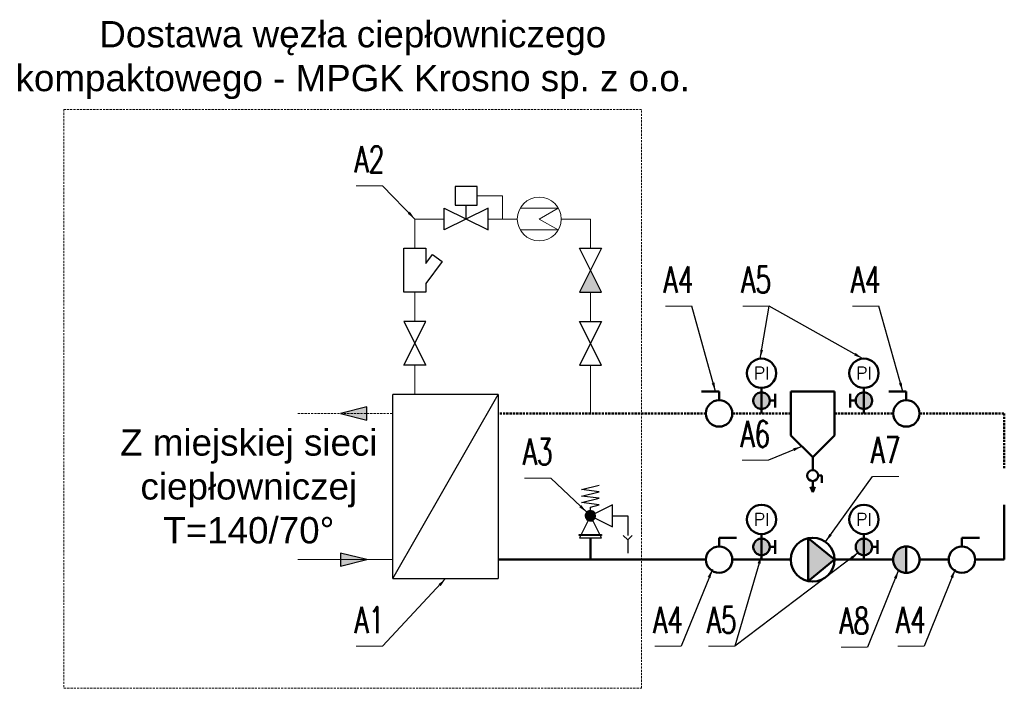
# Model space of a CAD drawing. Header units: centimetres. Extents: x -492 to 10898, y 46 to 4576.
# Tile 7 of 8: x 5096 to 5769, y 4119 to 4576. Entities that reach past the tile are written whole.
import ezdxf
from ezdxf.enums import TextEntityAlignment as Align

# ---------------------------------------------------------------- set-up
doc = ezdxf.new("R2010")
doc.units = ezdxf.units.CM
doc.header["$LTSCALE"] = 3
doc.linetypes.add('DASHED', pattern=[0.75, 0.5, -0.25])
for name, color, linetype, lineweight in [('2DH_DESC', 7, 'Continuous', 9), ('2DH_OBJ', 41, 'Continuous', 25), ('2DH_PLS', 252, 'Continuous', 25), ('2DH_PLS_p', 170, 'DASHED', 50), ('2DH_PLS_z', 240, 'Continuous', 50), ('2DH_PLS_zw', 100, 'Continuous', 50), ('_Opis', 7, 'Continuous', 5)]:
    doc.layers.add(name, color=color, linetype=linetype, lineweight=lineweight)
doc.styles.add('CP_ATTR', font='romans.shx')
doc.styles.get("Standard").update_dxf_attribs({"font": 'arial.ttf'})
doc.dimstyles.new('ISO-CP', dxfattribs={"dimtxt": 2.5, "dimasz": 2.5, "dimexe": 1.25, "dimexo": 0.625, "dimtad": 1, "dimtxsty": 'Standard', "dimcen": 2.5, "dimadec": 0, "dimazin": 0, "dimtfac": 1, "dimtmove": 0, "dimatfit": 3, "dimfxl": 1, "dimarcsym": 0})

# ---------------------------------------------------------------- blocks, each defined once
blk = doc.blocks.new('CPHS_186')
blk.add_hatch(color=256).paths.add_polyline_path([(0.3, 0), (-0.3, 0.15), (-0.3, -0.15)])
for p, q in [((-0.3, 0.15), (0.3, 0)), ((-0.3, -0.15), (-0.3, 0.15)), ((0.3, 0), (-0.3, -0.15))]:
    blk.add_line(p, q)
at = {"linetype": 'ByBlock', "style": 'CP_ATTR', "flags": 9}
for tag, height, p in [('VAL', 0.025, (-0.093997, 0.034416)), ('TEMPERATURE', 0.00005, (-0.091948, -0.018461)), ('CHARACTER', 0.00005, (-0.091948, -0.018392)), ('ORDER-NO', 0.00005, (-0.091948, -0.018653)), ('NAME', 0.00005, (-0.091948, -0.018275)), ('FLOW', 0.00005, (-0.091948, -0.018333)), ('NUMBER', 0.00005, (-0.091948, -0.01852)), ('PRODUCT-TYPE', 0.00005, (-0.091948, -0.018585)), ('OTHER', 0.00005, (-0.091758, -0.018275)), ('PN', 0.00005, (-0.091761, -0.018333)), ('PRODUCER', 0.00005, (-0.09167, -0.018333)), ('VOLTAGE', 0.00005, (-0.091579, -0.018523)), ('ARTICLE', 0.00005, (-0.091553, -0.018264)), ('WEIGHT', 0.00005, (-0.091522, -0.018395)), ('GROUP', 0.00005, (-0.091511, -0.01846)), ('POWER', 0.00005, (-0.09151, -0.018661)), ('DN', 0.00005, (-0.091365, -0.018594))]:
    blk.add_attdef(tag, text='', height=height, dxfattribs=at).set_placement(p, align=Align.MIDDLE_LEFT)
blk = doc.blocks.new('CPHS_223b')
for p, q in [((-0.8, -0.1), (-0.8, 2.7)), ((0.8, 2.7), (-0.8, 2.7)), ((-0.8, -0.1), (0.8, 2.7)), ((0.8, 2.7), (0.8, -0.1)), ((-0.8, -0.1), (0.8, -0.1))]:
    blk.add_line(p, q)
at = {"linetype": 'ByBlock', "style": 'CP_ATTR', "flags": 9}
for tag, p in [('TEMPERATURE', (-0.091948, 1.281539)), ('CHARACTER', (-0.091948, 1.281608)), ('ORDER-NO', (-0.091948, 1.281347)), ('NAME', (-0.091948, 1.281725)), ('FLOW', (-0.091948, 1.281667)), ('NUMBER', (-0.091948, 1.28148)), ('PRODUCT-TYPE', (-0.091948, 1.281415)), ('OTHER', (-0.091758, 1.281725)), ('PN', (-0.091761, 1.281667)), ('PRODUCER', (-0.09167, 1.281667)), ('VOLTAGE', (-0.091579, 1.281477)), ('ARTICLE', (-0.091553, 1.281736)), ('WEIGHT', (-0.091522, 1.281605)), ('GROUP', (-0.091511, 1.28154)), ('POWER', (-0.09151, 1.281339)), ('DN', (-0.091365, 1.281406))]:
    blk.add_attdef(tag, text='', height=0.00005, dxfattribs=at).set_placement(p, align=Align.MIDDLE_LEFT)
blk = doc.blocks.new('CPHS_DSD04L_NUM_569au3r')
blk.add_line((-0.5, 0), (0.5, 0))
at = {"linetype": 'ByBlock', "style": 'CP_ATTR', "width": 0.7, "flags": 12}
for tag, p in [('NUMBER', (0, 1)), ('DESCRIPTION1', (0, -0.8)), ('DESCRIPTION2', (0, -2.4))]:
    blk.add_attdef(tag, text='', height=1, dxfattribs=at).set_placement(p, align=Align.MIDDLE)
at = {"linetype": 'ByBlock', "style": 'CP_ATTR', "flags": 9}
blk.add_attdef('VAL', text='', height=0.0002, dxfattribs=at).set_placement((-0.037, -0.073), align=Align.MIDDLE_LEFT)
blk = doc.blocks.new('CPKL_007')
for p, q in [((0.25, 0.74), (-0.25, 0.74)), ((-0.25, 0.74), (-0.25, 0.315)), ((0.25, 0.315), (0.25, 0.74)), ((-0.5, 0.25), (0.5, -0.25)), ((0.5, 0.25), (-0.5, -0.25)), ((-0.5, -0.25), (-0.5, 0.25)), ((-0.25, 0.315), (0.25, 0.315)), ((0, 0), (0, 0.315)), ((0.5, -0.25), (0.5, 0.25))]:
    blk.add_line(p, q)
at = {"linetype": 'ByBlock', "style": 'CP_ATTR', "flags": 9}
for tag, p in [('VOLTAGE', (-0.000458, -0.000093)), ('ARTICLE', (-0.000458, -0.000091)), ('WEIGHT', (-0.000458, -0.000092)), ('TEMPERATURE', (-0.00046, -0.000092)), ('CHARACTER', (-0.00046, -0.000092)), ('ORDER-NO', (-0.00046, -0.000093)), ('QUANTITY', (-0.00046, -0.000094)), ('OTHER', (-0.000459, -0.000091)), ('GROUP', (-0.000458, -0.000092)), ('FLOW', (-0.00046, -0.000092)), ('PRODUCT-TYPE', (-0.00046, -0.000093)), ('EQUIPMENT', (-0.00046, -0.000094)), ('NAME', (-0.00046, -0.000091)), ('NUMBER', (-0.00046, -0.000093)), ('PN', (-0.000459, -0.000092)), ('PRODUCER', (-0.000458, -0.000092)), ('POWER', (-0.000458, -0.000093)), ('PRICE', (-0.000457, -0.000094)), ('DN', (-0.000457, -0.000093))]:
    blk.add_attdef(tag, text='', height=0.2, dxfattribs=at).set_placement(p, align=Align.MIDDLE_LEFT)
blk = doc.blocks.new('CPHS_031')
for p, q in [((0.5, 0.25), (-0.5, -0.25)), ((-0.5, -0.25), (-0.5, 0.25)), ((-0.5, 0.25), (0.5, -0.25)), ((0.5, -0.25), (0.5, 0.25))]:
    blk.add_line(p, q)
blk.add_solid([(0.5, -0.25), (0, 0), (0.5, 0.25)])
at = {"linetype": 'ByBlock', "style": 'CP_ATTR', "flags": 9}
for tag, p in [('TEMPERATURE', (-0.091948, -0.018461)), ('CHARACTER', (-0.091948, -0.018392)), ('ORDER-NO', (-0.091948, -0.018653)), ('NAME', (-0.091948, -0.018275)), ('FLOW', (-0.091948, -0.018333)), ('NUMBER', (-0.091948, -0.01852)), ('PRODUCT-TYPE', (-0.091948, -0.018585)), ('OTHER', (-0.091758, -0.018275)), ('PN', (-0.091761, -0.018333)), ('PRODUCER', (-0.09167, -0.018333)), ('VOLTAGE', (-0.091579, -0.018523)), ('ARTICLE', (-0.091553, -0.018264)), ('WEIGHT', (-0.091522, -0.018395)), ('GROUP', (-0.091511, -0.01846)), ('POWER', (-0.09151, -0.018661)), ('DN', (-0.091365, -0.018594))]:
    blk.add_attdef(tag, text='', height=0.00005, dxfattribs=at).set_placement(p, align=Align.MIDDLE_LEFT)
blk = doc.blocks.new('CPHS_001')
for p, q in [((-0.5, 0.25), (0.5, -0.25)), ((0.5, 0.25), (-0.5, -0.25)), ((-0.5, -0.25), (-0.5, 0.25)), ((0.5, -0.25), (0.5, 0.25))]:
    blk.add_line(p, q)
at = {"linetype": 'ByBlock', "style": 'CP_ATTR', "flags": 9}
for tag, p in [('TEMPERATURE', (-0.091948, -0.018461)), ('CHARACTER', (-0.091948, -0.018392)), ('ORDER-NO', (-0.091948, -0.018653)), ('NAME', (-0.091948, -0.018275)), ('FLOW', (-0.091948, -0.018333)), ('NUMBER', (-0.091948, -0.01852)), ('PRODUCT-TYPE', (-0.091948, -0.018585)), ('OTHER', (-0.091758, -0.018275)), ('PN', (-0.091761, -0.018333)), ('PRODUCER', (-0.09167, -0.018333)), ('VOLTAGE', (-0.091579, -0.018523)), ('ARTICLE', (-0.091553, -0.018264)), ('WEIGHT', (-0.091522, -0.018395)), ('GROUP', (-0.091511, -0.01846)), ('POWER', (-0.09151, -0.018661)), ('DN', (-0.091365, -0.018594))]:
    blk.add_attdef(tag, text='', height=0.00005, dxfattribs=at).set_placement(p, align=Align.MIDDLE_LEFT)
blk = doc.blocks.new('CPHS_190')
for p, q in [((-0.5, -0.25), (-0.5, 0.25)), ((-0.5, 0.25), (0.5, 0.25)), ((0.5, 0.25), (0.5, -0.25)), ((-0.304574, -0.25), (-0.5, -0.25)), ((0.195406, -0.620581), (-0.304574, -0.25)), ((0.15, -0.25), (0.356586, -0.40312)), ((0.5, -0.25), (0.15, -0.25)), ((0.356586, -0.40312), (0.195406, -0.620581))]:
    blk.add_line(p, q)
at = {"linetype": 'ByBlock', "style": 'CP_ATTR', "flags": 9}
for tag, p in [('TEMPERATURE', (-0.091948, -0.018461)), ('CHARACTER', (-0.091948, -0.018392)), ('ORDER-NO', (-0.091948, -0.018653)), ('NAME', (-0.091948, -0.018275)), ('FLOW', (-0.091948, -0.018333)), ('NUMBER', (-0.091948, -0.01852)), ('PRODUCT-TYPE', (-0.091948, -0.018585)), ('OTHER', (-0.091758, -0.018275)), ('PN', (-0.091761, -0.018333)), ('PRODUCER', (-0.09167, -0.018333)), ('VOLTAGE', (-0.091579, -0.018523)), ('ARTICLE', (-0.091553, -0.018264)), ('WEIGHT', (-0.091522, -0.018395)), ('GROUP', (-0.091511, -0.01846)), ('POWER', (-0.09151, -0.018661)), ('DN', (-0.091365, -0.018594))]:
    blk.add_attdef(tag, text='', height=0.00005, dxfattribs=at).set_placement(p, align=Align.MIDDLE_LEFT)
blk = doc.blocks.new('CPHS_856')
h = blk.add_hatch(color=256)
h.paths.add_polyline_path([(-0.053, -0.106), (0, 0), (0.053, -0.105), (0.037, -0.112), (0.007, -0.118), (-0.024, -0.116)])
h.paths.add_polyline_path([(0, 0), (0.106, -0.053), (0.089, -0.079), (0.065, -0.099), (0.053, -0.105)])
h.paths.add_polyline_path([(0, 0), (0.105, 0.053), (0.112, 0.037), (0.118, 0.007), (0.116, -0.024), (0.106, -0.053)])
h.paths.add_polyline_path([(0, 0), (0, 0.118), (0.024, 0.116), (0.053, 0.106), (0.079, 0.089), (0.099, 0.065), (0.105, 0.053)])
h.paths.add_polyline_path([(-0.053, -0.106), (-0.079, -0.089), (-0.099, -0.065), (-0.112, -0.037), (-0.118, -0.007), (-0.116, 0.024), (-0.106, 0.053), (-0.089, 0.079), (-0.065, 0.099), (-0.037, 0.112), (-0.007, 0.118), (0, 0.118), (0, 0)])
h = blk.add_hatch(color=256)
h.paths.add_polyline_path([(-0.255, -0.45), (-0.255, -0.43), (-0.215, -0.43), (-0.225, -0.45)])
h.paths.add_polyline_path([(-0.225, -0.45), (-0.215, -0.43), (0.215, -0.43), (0.225, -0.45)])
h.paths.add_polyline_path([(0.215, -0.43), (0.256, -0.43), (0.256, -0.45), (0.225, -0.45)])
for p, q in [((-0.2, 0.6), (0.2, 0.7)), ((0.2, 0.55), (-0.2, 0.6)), ((-0.2, 0.45), (0.2, 0.55)), ((0.2, 0.4), (-0.2, 0.45)), ((-0.2, 0.3), (0.2, 0.4)), ((0.2, 0.25), (-0.2, 0.3)), ((0.5, 0.25), (0, 0)), ((0, 0.2), (0.2, 0.25)), ((0.5, -0.25), (0.5, 0.25)), ((0, 0), (-0.25, -0.5)), ((0, 0), (0, 0.2)), ((0, 0), (0.5, -0.25)), ((0.25, -0.5), (0, 0)), ((0.5, 0), (0.85, 0)), ((0.85, 0), (0.85, -0.45)), ((-0.25, -0.5), (0.25, -0.5)), ((0.85, -0.55), (0.75, -0.45)), ((0.85, -0.55), (0.95, -0.45)), ((0.85, -0.55), (0.85, -0.85))]:
    blk.add_line(p, q)
for points in [[(-0.106, 0.053), (-0.116, 0.024), (-0.118, -0.007), (-0.112, -0.037), (-0.099, -0.065), (-0.079, -0.089), (-0.053, -0.106), (-0.024, -0.116), (0.007, -0.118), (0.037, -0.112), (0.065, -0.099), (0.089, -0.079), (0.106, -0.053), (0.116, -0.024), (0.118, 0.007), (0.112, 0.037), (0.099, 0.065), (0.079, 0.089), (0.053, 0.106), (0.024, 0.116), (-0.007, 0.118), (-0.037, 0.112), (-0.065, 0.099), (-0.089, 0.079)], [(0.256, -0.43), (0.256, -0.45), (-0.255, -0.45), (-0.255, -0.43)]]:
    blk.add_lwpolyline(points, close=True)
at = {"linetype": 'ByBlock', "style": 'CP_ATTR', "flags": 9}
for tag, p in [('NAME', (-0.091, -0.018)), ('GROUP', (-0.091, -0.018)), ('NUMBER', (-0.091, -0.019)), ('PRODUCER', (-0.091, -0.018)), ('ARTICLE', (-0.091, -0.018)), ('CHARACTER', (-0.091, -0.018)), ('PN', (-0.091, -0.018)), ('TEMPERATURE', (-0.091, -0.018)), ('FLOW', (-0.091, -0.018)), ('VOLTAGE', (-0.091, -0.019)), ('WEIGHT', (-0.091, -0.018)), ('OTHER', (-0.091, -0.018)), ('PRODUCT-TYPE', (-0.091, -0.019)), ('ORDER-NO', (-0.091, -0.019)), ('DN', (-0.091, -0.019)), ('POWER', (-0.091, -0.019))]:
    blk.add_attdef(tag, text='', height=0.00005, dxfattribs=at).set_placement(p, align=Align.MIDDLE_LEFT)

msp = doc.modelspace()

# ---------------------------------------------------------------- hatches: boundary and pattern name
at = {"lineweight": 50}
h = msp.add_hatch(color=256, dxfattribs=at)
h.paths.add_polyline_path([(5608.91, 4315.91), (5608.78, 4316.74), (5608.53, 4317.55), (5608.17, 4318.31), (5607.69, 4319), (5607.12, 4319.62), (5606.46, 4320.15), (5605.73, 4320.57), (5604.95, 4320.88), (5604.12, 4321.06), (5603.28, 4321.13), (5603.28, 4309.84), (5604.12, 4309.91), (5604.95, 4310.09), (5605.73, 4310.4), (5606.46, 4310.82), (5607.12, 4311.35), (5607.69, 4311.97), (5608.17, 4312.66), (5608.53, 4313.42), (5608.78, 4314.23), (5608.91, 4315.06)])
h.paths.add_polyline_path([(5603.28, 4321.13), (5602.44, 4321.06), (5601.62, 4320.88), (5600.84, 4320.57), (5600.11, 4320.15), (5599.45, 4319.62), (5598.87, 4319), (5598.4, 4318.31), (5598.03, 4317.55), (5597.78, 4316.74), (5597.66, 4315.91), (5597.66, 4315.06), (5597.78, 4314.23), (5598.03, 4313.42), (5598.4, 4312.66), (5598.87, 4311.97), (5599.45, 4311.35), (5600.11, 4310.82), (5600.84, 4310.4), (5601.62, 4310.09), (5602.44, 4309.91), (5603.28, 4309.84)])
h = msp.add_hatch(color=256, dxfattribs=at)
h.paths.add_polyline_path([(5667.66, 4315.91), (5667.78, 4316.74), (5668.03, 4317.55), (5668.4, 4318.31), (5668.87, 4319), (5669.45, 4319.62), (5670.11, 4320.15), (5670.84, 4320.57), (5671.62, 4320.88), (5672.44, 4321.06), (5673.28, 4321.13), (5673.28, 4309.84), (5672.44, 4309.91), (5671.62, 4310.09), (5670.84, 4310.4), (5670.11, 4310.82), (5669.45, 4311.35), (5668.87, 4311.97), (5668.4, 4312.66), (5668.03, 4313.42), (5667.78, 4314.23), (5667.66, 4315.06)])
h.paths.add_polyline_path([(5673.28, 4321.13), (5674.12, 4321.06), (5674.95, 4320.88), (5675.73, 4320.57), (5676.46, 4320.15), (5677.12, 4319.62), (5677.69, 4319), (5678.17, 4318.31), (5678.53, 4317.55), (5678.78, 4316.74), (5678.91, 4315.91), (5678.91, 4315.06), (5678.78, 4314.23), (5678.53, 4313.42), (5678.17, 4312.66), (5677.69, 4311.97), (5677.12, 4311.35), (5676.46, 4310.82), (5675.73, 4310.4), (5674.95, 4310.09), (5674.12, 4309.91), (5673.28, 4309.84)])
h = msp.add_hatch(color=256, dxfattribs=at)
h.paths.add_polyline_path([(5608.91, 4215.91), (5608.78, 4216.74), (5608.53, 4217.55), (5608.17, 4218.31), (5607.69, 4219), (5607.12, 4219.62), (5606.46, 4220.15), (5605.73, 4220.57), (5604.95, 4220.88), (5604.12, 4221.06), (5603.28, 4221.13), (5603.28, 4209.84), (5604.12, 4209.91), (5604.95, 4210.09), (5605.73, 4210.4), (5606.46, 4210.82), (5607.12, 4211.35), (5607.69, 4211.97), (5608.17, 4212.66), (5608.53, 4213.42), (5608.78, 4214.23), (5608.91, 4215.06)])
h.paths.add_polyline_path([(5603.28, 4221.13), (5602.44, 4221.06), (5601.62, 4220.88), (5600.84, 4220.57), (5600.11, 4220.15), (5599.45, 4219.62), (5598.87, 4219), (5598.4, 4218.31), (5598.03, 4217.55), (5597.78, 4216.74), (5597.66, 4215.91), (5597.66, 4215.06), (5597.78, 4214.23), (5598.03, 4213.42), (5598.4, 4212.66), (5598.87, 4211.97), (5599.45, 4211.35), (5600.11, 4210.82), (5600.84, 4210.4), (5601.62, 4210.09), (5602.44, 4209.91), (5603.28, 4209.84)])
h = msp.add_hatch(color=256, dxfattribs=at)
h.paths.add_polyline_path([(5678.91, 4215.91), (5678.78, 4216.74), (5678.53, 4217.55), (5678.17, 4218.31), (5677.69, 4219), (5677.12, 4219.62), (5676.46, 4220.15), (5675.73, 4220.57), (5674.95, 4220.88), (5674.12, 4221.06), (5673.28, 4221.13), (5673.28, 4209.84), (5674.12, 4209.91), (5674.95, 4210.09), (5675.73, 4210.4), (5676.46, 4210.82), (5677.12, 4211.35), (5677.69, 4211.97), (5678.17, 4212.66), (5678.53, 4213.42), (5678.78, 4214.23), (5678.91, 4215.06)])
h.paths.add_polyline_path([(5673.28, 4221.13), (5672.44, 4221.06), (5671.62, 4220.88), (5670.84, 4220.57), (5670.11, 4220.15), (5669.45, 4219.62), (5668.87, 4219), (5668.4, 4218.31), (5668.03, 4217.55), (5667.78, 4216.74), (5667.66, 4215.91), (5667.66, 4215.06), (5667.78, 4214.23), (5668.03, 4213.42), (5668.4, 4212.66), (5668.87, 4211.97), (5669.45, 4211.35), (5670.11, 4210.82), (5670.84, 4210.4), (5671.62, 4210.09), (5672.44, 4209.91), (5673.28, 4209.84)])
msp.add_hatch(color=256, dxfattribs=at).paths.add_polyline_path([(5701.1, 4215.74), (5698.81, 4215.12), (5696.76, 4213.94), (5695.08, 4212.26), (5693.9, 4210.21), (5693.28, 4207.92), (5693.28, 4205.55), (5693.9, 4203.26), (5695.08, 4201.21), (5696.76, 4199.53), (5698.81, 4198.35), (5701.1, 4197.74), (5702.28, 4197.74), (5702.28, 4215.74)])

# ---------------------------------------------------------------- linework, layer by layer
for p, q in [((5603.28, 4306.74), (5603.28, 4324.24)), ((5673.28, 4306.74), (5673.28, 4324.24)), ((5574.28, 4321.74), (5562.28, 4321.74)), ((5574.28, 4315.74), (5574.28, 4321.74)), ((5608.91, 4315.49), (5612.66, 4315.49)), ((5612.66, 4320.17), (5612.66, 4310.8)), ((5623.28, 4321.74), (5623.28, 4291.74)), ((5623.28, 4321.74), (5653.28, 4321.74)), ((5653.28, 4291.74), (5653.28, 4321.74)), ((5663.91, 4320.17), (5663.91, 4310.8)), ((5667.66, 4315.49), (5663.91, 4315.49)), ((5702.28, 4321.74), (5690.28, 4321.74)), ((5702.28, 4315.74), (5702.28, 4321.74)), ((5623.28, 4291.74), (5638.28, 4276.74)), ((5653.28, 4291.74), (5638.28, 4276.74)), ((5638.28, 4276.74), (5638.28, 4267.99)), ((5642.03, 4264.24), (5644.53, 4264.24)), ((5644.53, 4264.24), (5644.53, 4259.24)), ((5638.28, 4252.99), (5636.85, 4256.56)), ((5638.28, 4260.49), (5638.28, 4252.99)), ((5638.28, 4252.99), (5639.72, 4256.56)), ((5574.28, 4215.74), (5574.28, 4221.74)), ((5574.28, 4221.74), (5586.28, 4221.74)), ((5603.28, 4206.74), (5603.28, 4224.24)), ((5653.28, 4206.74), (5635.28, 4221.43)), ((5635.28, 4192.04), (5635.28, 4221.43)), ((5673.28, 4206.74), (5673.28, 4224.24)), ((5740.28, 4215.74), (5740.28, 4221.74)), ((5740.28, 4221.74), (5752.28, 4221.74)), ((5608.91, 4215.49), (5612.66, 4215.49)), ((5612.66, 4220.17), (5612.66, 4210.8)), ((5678.91, 4215.49), (5682.66, 4215.49)), ((5682.66, 4220.17), (5682.66, 4210.8)), ((5702.28, 4215.74), (5702.28, 4197.74)), ((5653.28, 4206.74), (5635.28, 4192.04))]:
    msp.add_line(p, q, dxfattribs=at)
for points in [[(5608.91, 4315.91), (5608.78, 4316.74), (5608.53, 4317.55), (5608.17, 4318.31), (5607.69, 4319), (5607.12, 4319.62), (5606.46, 4320.15), (5605.73, 4320.57), (5604.95, 4320.88), (5604.12, 4321.06), (5603.28, 4321.13), (5602.44, 4321.06), (5601.62, 4320.88), (5600.84, 4320.57), (5600.11, 4320.15), (5599.45, 4319.62), (5598.87, 4319), (5598.4, 4318.31), (5598.03, 4317.55), (5597.78, 4316.74), (5597.66, 4315.91), (5597.66, 4315.06), (5597.78, 4314.23), (5598.03, 4313.42), (5598.4, 4312.66), (5598.87, 4311.97), (5599.45, 4311.35), (5600.11, 4310.82), (5600.84, 4310.4), (5601.62, 4310.09), (5602.44, 4309.91), (5603.28, 4309.84), (5604.12, 4309.91), (5604.95, 4310.09), (5605.73, 4310.4), (5606.46, 4310.82), (5607.12, 4311.35), (5607.69, 4311.97), (5608.17, 4312.66), (5608.53, 4313.42), (5608.78, 4314.23), (5608.91, 4315.06)], [(5667.66, 4315.91), (5667.78, 4316.74), (5668.03, 4317.55), (5668.4, 4318.31), (5668.87, 4319), (5669.45, 4319.62), (5670.11, 4320.15), (5670.84, 4320.57), (5671.62, 4320.88), (5672.44, 4321.06), (5673.28, 4321.13), (5674.12, 4321.06), (5674.95, 4320.88), (5675.73, 4320.57), (5676.46, 4320.15), (5677.12, 4319.62), (5677.69, 4319), (5678.17, 4318.31), (5678.53, 4317.55), (5678.78, 4316.74), (5678.91, 4315.91), (5678.91, 4315.06), (5678.78, 4314.23), (5678.53, 4313.42), (5678.17, 4312.66), (5677.69, 4311.97), (5677.12, 4311.35), (5676.46, 4310.82), (5675.73, 4310.4), (5674.95, 4310.09), (5674.12, 4309.91), (5673.28, 4309.84), (5672.44, 4309.91), (5671.62, 4310.09), (5670.84, 4310.4), (5670.11, 4310.82), (5669.45, 4311.35), (5668.87, 4311.97), (5668.4, 4312.66), (5668.03, 4313.42), (5667.78, 4314.23), (5667.66, 4315.06)], [(5608.91, 4215.91), (5608.78, 4216.74), (5608.53, 4217.55), (5608.17, 4218.31), (5607.69, 4219), (5607.12, 4219.62), (5606.46, 4220.15), (5605.73, 4220.57), (5604.95, 4220.88), (5604.12, 4221.06), (5603.28, 4221.13), (5602.44, 4221.06), (5601.62, 4220.88), (5600.84, 4220.57), (5600.11, 4220.15), (5599.45, 4219.62), (5598.87, 4219), (5598.4, 4218.31), (5598.03, 4217.55), (5597.78, 4216.74), (5597.66, 4215.91), (5597.66, 4215.06), (5597.78, 4214.23), (5598.03, 4213.42), (5598.4, 4212.66), (5598.87, 4211.97), (5599.45, 4211.35), (5600.11, 4210.82), (5600.84, 4210.4), (5601.62, 4210.09), (5602.44, 4209.91), (5603.28, 4209.84), (5604.12, 4209.91), (5604.95, 4210.09), (5605.73, 4210.4), (5606.46, 4210.82), (5607.12, 4211.35), (5607.69, 4211.97), (5608.17, 4212.66), (5608.53, 4213.42), (5608.78, 4214.23), (5608.91, 4215.06)], [(5678.91, 4215.91), (5678.78, 4216.74), (5678.53, 4217.55), (5678.17, 4218.31), (5677.69, 4219), (5677.12, 4219.62), (5676.46, 4220.15), (5675.73, 4220.57), (5674.95, 4220.88), (5674.12, 4221.06), (5673.28, 4221.13), (5672.44, 4221.06), (5671.62, 4220.88), (5670.84, 4220.57), (5670.11, 4220.15), (5669.45, 4219.62), (5668.87, 4219), (5668.4, 4218.31), (5668.03, 4217.55), (5667.78, 4216.74), (5667.66, 4215.91), (5667.66, 4215.06), (5667.78, 4214.23), (5668.03, 4213.42), (5668.4, 4212.66), (5668.87, 4211.97), (5669.45, 4211.35), (5670.11, 4210.82), (5670.84, 4210.4), (5671.62, 4210.09), (5672.44, 4209.91), (5673.28, 4209.84), (5674.12, 4209.91), (5674.95, 4210.09), (5675.73, 4210.4), (5676.46, 4210.82), (5677.12, 4211.35), (5677.69, 4211.97), (5678.17, 4212.66), (5678.53, 4213.42), (5678.78, 4214.23), (5678.91, 4215.06)], [(5701.1, 4215.74), (5698.81, 4215.12), (5696.76, 4213.94), (5695.08, 4212.26), (5693.9, 4210.21), (5693.28, 4207.92), (5693.28, 4205.55), (5693.9, 4203.26), (5695.08, 4201.21), (5696.76, 4199.53), (5698.81, 4198.35), (5701.1, 4197.74), (5703.47, 4197.74), (5705.76, 4198.35), (5707.81, 4199.53), (5709.49, 4201.21), (5710.67, 4203.26), (5711.28, 4205.55), (5711.28, 4207.92), (5710.67, 4210.21), (5709.49, 4212.26), (5707.81, 4213.94), (5705.76, 4215.12), (5703.47, 4215.74)]]:
    msp.add_lwpolyline(points, close=True, dxfattribs=at)
for centre, radius in [((5603.28, 4334.24), 10), ((5673.28, 4334.24), 10), ((5574.28, 4306.74), 9), ((5702.28, 4306.74), 9), ((5638.28, 4264.24), 3.75), ((5603.28, 4234.24), 10), ((5673.28, 4234.24), 10), ((5638.28, 4206.74), 15), ((5574.28, 4206.74), 9), ((5740.28, 4206.74), 9)]:
    msp.add_circle(centre, radius, dxfattribs=at)
msp.add_solid([(5635.28, 4192.04), (5653.28, 4206.74), (5635.28, 4221.43)], dxfattribs=at)
at = {"layer": '2DH_OBJ', "lineweight": 5}
for p, q in [((5426.28, 4455.56), (5408.78, 4455.56)), ((5426.28, 4439.74), (5426.28, 4455.56)), ((5464.27, 4447.24), (5438.29, 4447.24)), ((5464.27, 4447.24), (5451.28, 4439.74)), ((5451.28, 4439.74), (5464.27, 4432.24)), ((5464.27, 4432.24), (5438.29, 4432.24))]:
    msp.add_line(p, q, dxfattribs=at)
msp.add_circle((5451.28, 4439.74), 15, dxfattribs=at)
at = {"layer": '2DH_PLS_p', "lineweight": 5}
msp.add_line((5286.28, 4306.74), (5351.28, 4306.74), dxfattribs=at)
at = {"layer": '2DH_PLS_p', "lineweight": 50}
for p, q in [((5565.28, 4306.74), (5423.28, 4306.74)), ((5623.28, 4306.74), (5583.28, 4306.74)), ((5653.28, 4306.74), (5693.28, 4306.74)), ((5711.28, 4306.74), (5769.28, 4306.74)), ((5769.28, 4306.74), (5769.28, 4269.24))]:
    msp.add_line(p, q, dxfattribs=at)
at = {"layer": '2DH_PLS_z', "lineweight": 50}
for p, q in [((5769.28, 4206.74), (5769.28, 4244.24)), ((5486.28, 4221.74), (5486.28, 4206.74)), ((5533.28, 4206.74), (5423.28, 4206.74)), ((5565.28, 4206.74), (5533.28, 4206.74)), ((5623.28, 4206.74), (5583.28, 4206.74)), ((5653.28, 4206.74), (5693.28, 4206.74)), ((5711.28, 4206.74), (5731.28, 4206.74)), ((5749.28, 4206.74), (5769.28, 4206.74))]:
    msp.add_line(p, q, dxfattribs=at)
at = {"layer": '2DH_PLS_z', "lineweight": 5}
msp.add_line((5286.28, 4206.74), (5351.28, 4206.74), dxfattribs=at)
at = {"layer": '2DH_PLS_zw', "lineweight": 5}
for p, q in [((5366.28, 4439.74), (5386.28, 4439.74)), ((5366.28, 4419.74), (5366.28, 4439.74)), ((5416.28, 4439.74), (5436.28, 4439.74)), ((5466.28, 4439.74), (5486.28, 4439.74)), ((5486.28, 4439.74), (5486.28, 4419.74)), ((5366.28, 4369.74), (5366.28, 4389.74)), ((5486.28, 4389.74), (5486.28, 4369.74)), ((5366.28, 4319.74), (5366.28, 4339.74)), ((5486.28, 4339.74), (5486.28, 4306.74))]:
    msp.add_line(p, q, dxfattribs=at)
at = {"layer": '_Opis', "linetype": 'DASHED'}
msp.add_lwpolyline([(5521.28, 4514.74), (5126.28, 4514.74), (5126.28, 4118.74), (5521.28, 4118.74)], close=True, dxfattribs=at)

# ---------------------------------------------------------------- block references
at = {"layer": '2DH_DESC', "lineweight": 5, "xscale": 18, "yscale": 18, "zscale": 18}
for p, values in [((5335.17, 4462.5), {'NUMBER': 'A2'}), ((5546.53, 4380.18), {'NUMBER': 'A4'}), ((5599.61, 4380.18), {'NUMBER': 'A5'}), ((5599.61, 4380.18), {'NUMBER': 'A5'}), ((5674.53, 4380.18), {'NUMBER': 'A4'}), ((5598.99, 4274.74), {'NUMBER': 'A6'}), ((5450.22, 4262.56), {'NUMBER': 'A3'}), ((5688.1, 4263.68), {'NUMBER': 'A7'}), ((5335.17, 4147.52), {'NUMBER': 'A1'}), ((5539.39, 4147.52), {'NUMBER': 'A4'}), ((5575.97, 4147.52), {'NUMBER': 'A5'}), ((5575.97, 4147.52), {'NUMBER': 'A5'}), ((5666.77, 4146.92), {'NUMBER': 'A8'}), ((5705.39, 4147.52), {'NUMBER': 'A4'})]:
    msp.add_blockref('CPHS_DSD04L_NUM_569au3r', p, dxfattribs=at).add_auto_attribs(values)
at = {"layer": '2DH_OBJ', "lineweight": 5}
for name, p, xscale, yscale, zscale in [('CPKL_007', (5401.28, 4439.74), 30, 30, 30), ('CPHS_223b', (5387.28, 4198.24), 45, 45, 45)]:
    msp.add_blockref(name, p, dxfattribs=dict(at, xscale=xscale, yscale=yscale, zscale=zscale))
at = {"layer": '2DH_OBJ', "lineweight": 5, "xscale": 30, "yscale": 30, "zscale": 30}
for name, p, rotation in [('CPHS_190', (5366.28, 4404.74), 90), ('CPHS_031', (5486.28, 4404.74), 270), ('CPHS_001', (5366.28, 4354.74), 90), ('CPHS_001', (5486.28, 4354.74), 270)]:
    msp.add_blockref(name, p, dxfattribs=dict(at, rotation=rotation))
at = {"layer": '2DH_OBJ', "xscale": 30, "yscale": 30, "zscale": 30}
msp.add_blockref('CPHS_856', (5486.28, 4236.74), dxfattribs=at)
at = {"layer": '2DH_PLS', "lineweight": 5, "xscale": -29.99999999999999, "yscale": 30, "zscale": 30}
msp.add_blockref('CPHS_186', (5324.3, 4306.74), dxfattribs=at)
at = {"layer": '2DH_PLS', "lineweight": 5, "xscale": -29.99999999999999, "yscale": 30, "zscale": 30, "rotation": 180}
msp.add_blockref('CPHS_186', (5324.3, 4206.74), dxfattribs=at)

# ---------------------------------------------------------------- texts
at = {"lineweight": 50, "style": 'CP_ATTR', "flags": 12}
for p in [(5603.28, 4334.24), (5673.28, 4334.24), (5603.28, 4234.24), (5673.28, 4234.24)]:
    msp.add_attdef('PI', text='PI', height=8.75, dxfattribs=at).set_placement(p, align=Align.MIDDLE)
at = {"layer": '_Opis', "lineweight": 5, "char_height": 18, "attachment_point": 5}
for s, insert, width in [('\\pxqc;Dostawa węzła ciepłowniczego kompaktowego - MPGK Krosno sp. z o.o.', (5323.78, 4548.46), 500), ('\\pxqc;Z miejskiej sieci ciepłowniczej^JT=140/70%%D', (5252.7, 4256.74), 180)]:
    msp.add_mtext(s, dxfattribs=dict(at, insert=insert, width=width))

# ---------------------------------------------------------------- leaders
at = {"layer": '2DH_DESC', "lineweight": 5}
for points in [[(5366.28, 4439.74), (5344.17, 4462.5)], [(5571.79, 4321.8), (5555.53, 4380.18)], [(5602.34, 4344.34), (5608.61, 4380.18)], [(5672.34, 4344.34), (5608.61, 4380.18)], [(5699.79, 4321.8), (5683.53, 4380.18)], [(5630.78, 4284.24), (5607.99, 4274.74)], [(5483.72, 4239.18), (5459.22, 4262.56)], [(5646.97, 4218.97), (5679.1, 4263.68)], [(5669.45, 4211.35), (5584.97, 4147.52)], [(5603.28, 4209.84), (5584.97, 4147.52)], [(5569.65, 4200.11), (5548.39, 4147.52)], [(5697.03, 4199.51), (5675.77, 4146.92)], [(5735.65, 4200.11), (5714.39, 4147.52)], [(5387.28, 4193.74), (5344.17, 4147.52)]]:
    msp.add_leader(points, dimstyle='ISO-CP', override={"dimasz": 6}, dxfattribs=at)

doc.saveas('drawing.dxf')
